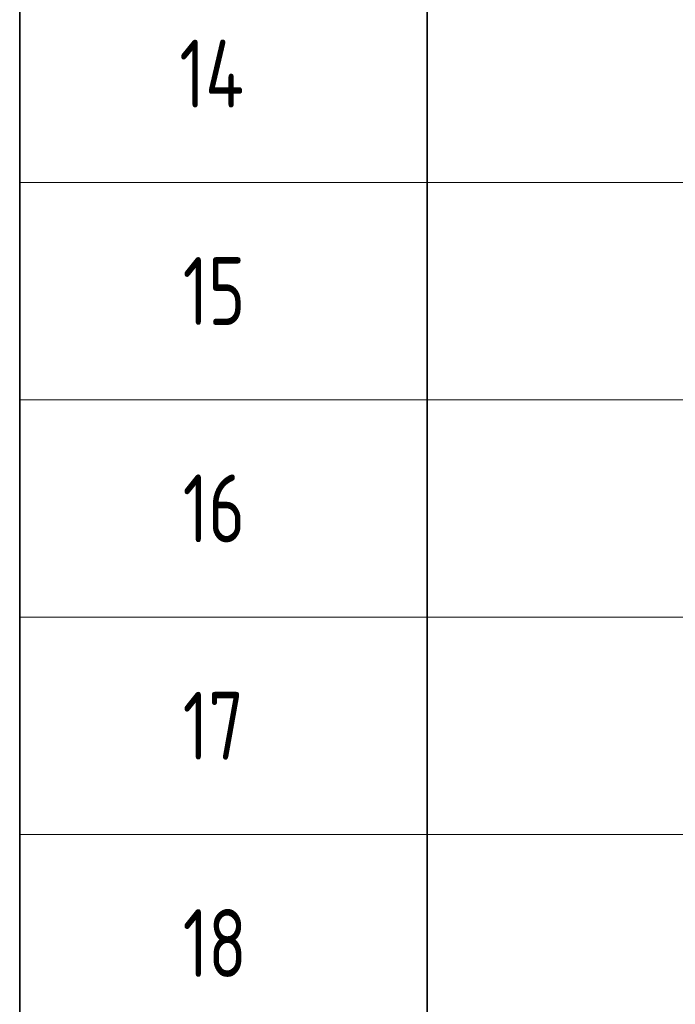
# Model space of a CAD drawing. Header units: metres. Extents: x -38 to 98, y -15 to 21.
# Tile 115 of 147: x 67.92 to 70.33, y 7.85 to 11.47. Entities that reach past the tile are written whole.
import ezdxf

# ---------------------------------------------------------------- set-up
doc = ezdxf.new("R2010")
doc.units = ezdxf.units.M
doc.layers.add('XR$4$Текст_ примечание', color=7, linetype='Continuous', lineweight=13)
doc.styles.add('ISOCPEUR', font='txt')

msp = doc.modelspace()

# ---------------------------------------------------------------- linework, layer by layer
at = {"layer": 'XR$4$Текст_ примечание', "color": 7, "linetype": 'Continuous', "lineweight": 35, "transparency": 33554687}
for p, q in [((67.9198, 11.6717), (67.9198, 10.8717)), ((69.4198, 11.6717), (69.4198, 10.8717)), ((67.9198, 10.8717), (67.9198, 10.0717)), ((69.4198, 10.8717), (69.4198, 10.0717)), ((67.9198, 10.0717), (67.9198, 9.2717)), ((69.4198, 10.0717), (69.4198, 9.2717)), ((67.9198, 9.2717), (67.9198, 8.4717)), ((69.4198, 9.2717), (69.4198, 8.4717)), ((67.9198, 8.4717), (67.9198, 7.6717)), ((69.4198, 8.4717), (69.4198, 7.6717))]:
    msp.add_line(p, q, dxfattribs=at)
at = {"layer": 'XR$4$Текст_ примечание', "color": 7, "linetype": 'Continuous', "lineweight": 13, "transparency": 33554687}
for p, q in [((86.4198, 10.8717), (67.9198, 10.8717)), ((86.4198, 10.0717), (67.9198, 10.0717)), ((86.4198, 9.2717), (67.9198, 9.2717)), ((86.4198, 8.4717), (67.9198, 8.4717))]:
    msp.add_line(p, q, dxfattribs=at)

# ---------------------------------------------------------------- texts
at = {"layer": 'XR$4$Текст_ примечание', "color": 7, "linetype": 'Continuous', "lineweight": 35, "transparency": 33554687, "char_height": 0.25, "attachment_point": 7, "style": 'ISOCPEUR'}
for s, insert, width in [('\\W0.76;14', (68.5073, 11.1467), 0.420468), ('\\W0.75;15', (68.5198, 10.3467), 0.393567), ('\\W0.75;16', (68.5198, 9.5467), 0.393567), ('\\W0.75;17', (68.5198, 8.7467), 0.393567), ('\\W0.75;18', (68.5198, 7.9467), 0.393567)]:
    msp.add_mtext(s, dxfattribs=dict(at, insert=insert, width=width))

doc.saveas('drawing.dxf')
